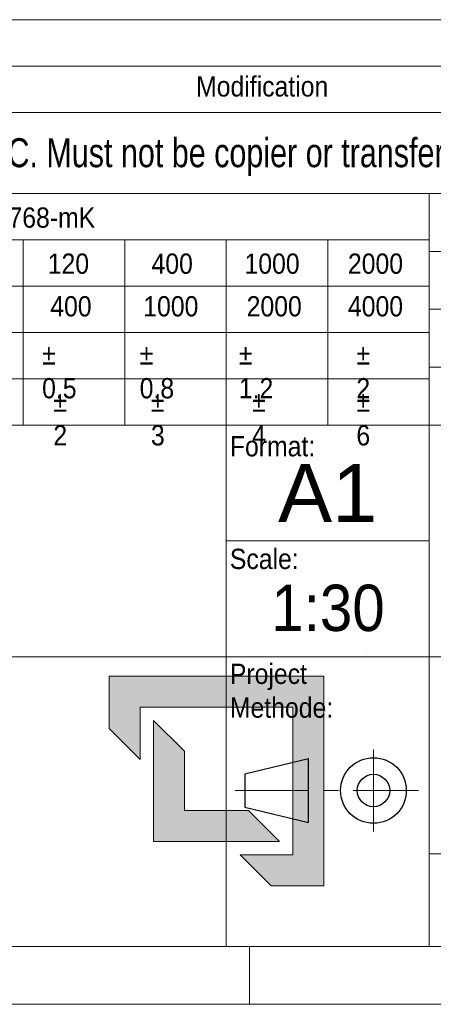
# Paper-space layout 'Hoja3' of a CAD drawing. Header units: millimetres. Extents: x 450 to 25135, y 150 to 17673.
# Tile 15 of 21: x 21171 to 22241, y 150 to 2700. Entities that reach past the tile are written whole.
import ezdxf

# ---------------------------------------------------------------- set-up
doc = ezdxf.new("R2010")
doc.units = ezdxf.units.MM
for name, pattern in [('SLD-Centrada-simple', [10.16, 6.35, -1.27, 1.27, -1.27]), ('SLD-Centrada-trazos-largos', [19.05, 15.24, -1.27, 1.27, -1.27]), ('SLD-Continua', [0])]:
    doc.linetypes.add(name, pattern=pattern)
doc.layers.add('SLD-0', color=179, linetype='SLD-Continua')
doc.styles.add('SLDTEXTSTYLE0', font='ARIAL.TTF')
doc.styles.add('SLDTEXTSTYLE1', font='ARIAL.TTF', dxfattribs={"width": 0.9})
doc.styles.add('SLDTEXTSTYLE3', font='GOTHIC.TTF', dxfattribs={"width": 0.913})
doc.styles.add('SLDTEXTSTYLE4', font='ARIALN.TTF', dxfattribs={"width": 0.917722})
doc.styles.add('SLDTEXTSTYLE5', font='ARIALN.TTF', dxfattribs={"width": 0.734177})

# ---------------------------------------------------------------- blocks, each defined once
blk = doc.blocks.new('Bloque3')
at = {"linetype": 'Continuous', "ltscale": 35}
for points in [[(2426.8, 630.8), (1872, 630.8), (1872, 495.2), (1952.2, 415), (1952.2, 550.7), (2346.7, 550.7), (2346.7, 168.4), (2211.1, 168.4), (2291.2, 88.3), (2426.8, 88.3)], [(2066.5, 436.3), (1986.4, 516.4), (1986.4, 202.7), (2312.4, 202.7), (2232.3, 282.8), (2066.5, 282.8)]]:
    blk.add_hatch(color=7, dxfattribs=at).paths.add_polyline_path(points, flags=0)
at = {"color": 7, "linetype": 'SLD-Continua', "lineweight": 18, "ltscale": 35}
for p, q in [((2537.5, 700), (2537.6, 700)), ((1872, 495.2), (1872, 630.8)), ((1872, 630.8), (2426.8, 630.8)), ((2426.8, 630.8), (2426.8, 88.3)), ((2346.7, 550.7), (1952.2, 550.7)), ((1952.2, 550.7), (1952.2, 415)), ((2346.7, 168.4), (2346.7, 550.7)), ((1986.4, 202.7), (1986.4, 516.4)), ((1986.4, 516.4), (2066.5, 436.3)), ((1952.2, 415), (1872, 495.2)), ((2066.5, 436.3), (2066.5, 282.8)), ((2066.5, 282.8), (2232.3, 282.8)), ((2232.3, 282.8), (2312.4, 202.7)), ((2312.4, 202.7), (1986.4, 202.7)), ((2291.2, 88.3), (2211.1, 168.4)), ((2211.1, 168.4), (2346.7, 168.4)), ((2426.8, 88.3), (2291.2, 88.3))]:
    blk.add_line(p, q, dxfattribs=at)

psp = doc.layouts.new('Hoja3')

# ---------------------------------------------------------------- linework, layer by layer
at = {"color": 7, "linetype": 'SLD-Continua', "lineweight": 18, "ltscale": 30}
for p, q in [((19530, 2700), (24930, 2700)), ((19530, 2580), (24930, 2580)), ((19530, 2460), (24930, 2460)), ((19530, 2250), (24930, 2250)), ((22230, 2250), (22230, 300)), ((19530, 2130), (22230, 2130)), ((21180, 1650), (21180, 2130)), ((21442.5, 1650), (21442.5, 2130)), ((21705, 1650), (21705, 2130)), ((21967.5, 1650), (21967.5, 2130)), ((24030, 2100), (22230, 2100)), ((19530, 2010), (22230, 2010)), ((24030, 1950), (22230, 1950)), ((19530, 1890), (22230, 1890)), ((24030, 1800), (22230, 1800)), ((19530, 1770), (22230, 1770)), ((20917.5, 1650), (21180, 1650)), ((21180, 1650), (21442.5, 1650)), ((21442.5, 1650), (21705, 1650)), ((21705, 1650), (21967.5, 1650)), ((21705, 1650), (21705, 1050)), ((21967.5, 1650), (22230, 1650)), ((22230, 1650), (22680, 1650)), ((21705, 1350), (22230, 1350)), ((19530, 1050), (22230, 1050)), ((21705, 1050), (21705, 300)), ((22230, 1050), (24930, 1050)), ((22230, 540), (24930, 540)), ((24930, 300), (600, 300)), ((19530, 300), (24930, 300)), ((21765, 300), (21765, 150)), ((25080, 150), (450, 150))]:
    psp.add_line(p, q, dxfattribs=at)
at = {"color": 7, "linetype": 'SLD-Centrada-trazos-largos', "lineweight": 18, "ltscale": 30}
psp.add_line((22085.839, 810.169), (22085.839, 597.895), dxfattribs=at)
at = {"color": 7, "linetype": 'SLD-Continua', "lineweight": 25, "ltscale": 30}
for p, q in [((21753.181, 746.772), (21917.729, 786.663)), ((21917.729, 620.69), (21917.729, 786.663)), ((21753.181, 746.772), (21753.181, 660.58)), ((21753.181, 660.58), (21917.729, 620.69))]:
    psp.add_line(p, q, dxfattribs=at)
at = {"color": 7, "linetype": 'SLD-Centrada-simple', "lineweight": 18, "ltscale": 30}
psp.add_line((21728.249, 703.676), (22202.661, 703.676), dxfattribs=at)
at = {"color": 7, "linetype": 'SLD-Continua', "lineweight": 25, "ltscale": 30}
for radius in [84.935, 42.027]:
    psp.add_circle((22085.839, 703.676), radius, dxfattribs=at)

# ---------------------------------------------------------------- block references
at = {"color": 7, "linetype": 'Continuous', "ltscale": 30}
psp.add_blockref('Bloque3', (19530.289, 368.939), dxfattribs=at)

# ---------------------------------------------------------------- texts
at = {"color": 7, "linetype": 'Continuous', "lineweight": 0, "ltscale": 30}
for s, insert, char_height, attachment_point, style in [('Modification', (21797.971, 2553.474), 52.5, 2, 'SLDTEXTSTYLE3'), ('Tolerance for dimensions without tol. according to ISO 2768-mK', (19549.202, 2213.733), 52.5, 1, 'SLDTEXTSTYLE3'), ('120', (21243.324, 2094.439), 52.5, 1, 'SLDTEXTSTYLE3'), ('400', (21511.733, 2094.439), 52.5, 1, 'SLDTEXTSTYLE3'), ('1000', (21752.278, 2094.439), 52.5, 1, 'SLDTEXTSTYLE3'), ('2000', (22019.735, 2094.439), 52.5, 1, 'SLDTEXTSTYLE3'), ('400', (21249.812, 1984.013), 52.5, 1, 'SLDTEXTSTYLE3'), ('1000', (21490.357, 1984.013), 52.5, 1, 'SLDTEXTSTYLE3'), ('2000', (21757.814, 1984.013), 52.5, 1, 'SLDTEXTSTYLE3'), ('4000', (22019.735, 1984.013), 52.5, 1, 'SLDTEXTSTYLE3'), ('%%p^J0.5', (21228.757, 1859.353), 52.5, 1, 'SLDTEXTSTYLE3'), ('%%p^J0.8', (21481.123, 1859.353), 52.5, 1, 'SLDTEXTSTYLE3'), ('%%p^J1.2', (21737.692, 1859.353), 52.5, 1, 'SLDTEXTSTYLE3'), ('%%p^J2', (22041.643, 1859.353), 52.5, 1, 'SLDTEXTSTYLE3'), ('%%p^J2', (21257.851, 1737.459), 52.5, 1, 'SLDTEXTSTYLE3'), ('%%p^J3', (21510.216, 1737.459), 52.5, 1, 'SLDTEXTSTYLE3'), ('%%p^J4', (21771.977, 1737.459), 52.5, 1, 'SLDTEXTSTYLE3'), ('%%p^J6', (22041.643, 1737.459), 52.5, 1, 'SLDTEXTSTYLE3'), ('Format:', (21714.36, 1621.61), 52.5, 1, 'SLDTEXTSTYLE3'), ('Scale:', (21714.36, 1329.816), 52.5, 1, 'SLDTEXTSTYLE3'), ('Project^JMethode:', (21714.36, 1032.123), 52.5, 1, 'SLDTEXTSTYLE3'), ('2558-3311-TMT-ESR-40-', (23351.193, 849.556), 150, 2, 'SLDTEXTSTYLE5')]:
    psp.add_mtext(s, dxfattribs=dict(at, insert=insert, char_height=char_height, attachment_point=attachment_point, style=style))
at = {"layer": 'SLD-0', "color": 7, "ltscale": 30, "attachment_point": 2}
for s, insert, char_height, style in [('This drawing is property of INSERTEC. Must not be copier or transferred to third parties in any way without written authorization.', (22085.905, 2393.021), 75, 'SLDTEXTSTYLE4'), ('A1', (21967.285, 1549.099), 150, 'SLDTEXTSTYLE0'), ('1:30', (21968.166, 1236.763), 120, 'SLDTEXTSTYLE1')]:
    psp.add_mtext(s, dxfattribs=dict(at, insert=insert, char_height=char_height, style=style))

doc.saveas('drawing.dxf')
